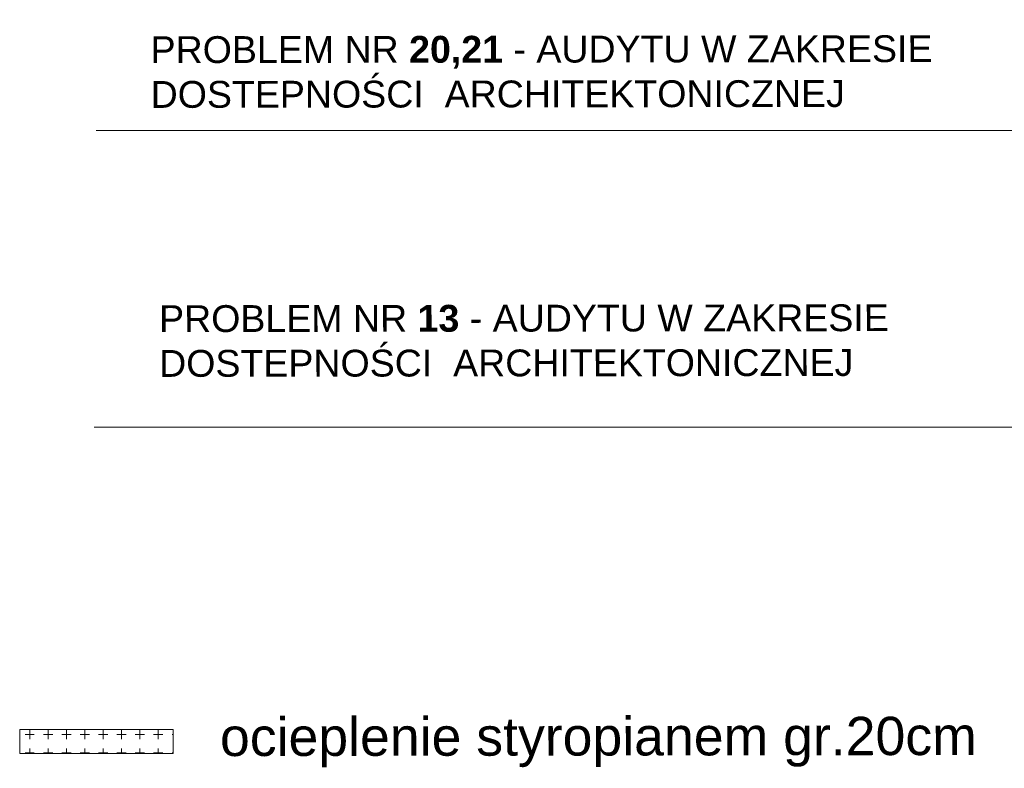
# Model space of a CAD drawing. Header units: millimetres. Extents: x -37273 to 136949, y -1495242345 to -598.
# Tile 4 of 53: x 53663 to 54480, y -21455 to -20834. Entities that reach past the tile are written whole.
import ezdxf

# ---------------------------------------------------------------- set-up
doc = ezdxf.new("R2010")
doc.units = ezdxf.units.MM
doc.linetypes.add('217-500', pattern=[2, 0, -0.5, 1.5])
doc.layers.add('OPISY', color=4, linetype='Continuous')
doc.layers.add('projektowana skarpa', color=7, linetype='Continuous', lineweight=5, true_color=0x3f3f3f)
doc.layers.add('wymiarowannie', color=253, linetype='Continuous', lineweight=5)
doc.styles.add('Style-CHAR_FAST_FONT', font='CHAR_FAST_FONT.shx')

msp = doc.modelspace()

# ---------------------------------------------------------------- hatches: boundary and pattern name
at = {"layer": 'wymiarowannie', "lineweight": 13, "ltscale": 3}
h = msp.add_hatch(dxfattribs=at)
h.set_pattern_fill('CROSS', color=1, scale=0.6, angle=45)
h.set_pattern_definition([(90, (-3.81, -3.81), (-15.24, 9e-16), [7.62, -7.62]), (180, (0, 0), (-2e-15, -15.24), [7.62, -7.62])])
h.paths.add_polyline_path([(53663.34, -21423.08), (53663.34, -21443.08), (53790.59, -21443.08), (53790.59, -21423.08)])

# ---------------------------------------------------------------- linework, layer by layer
at = {"layer": 'projektowana skarpa', "color": 1, "lineweight": 13}
msp.add_lwpolyline([(55423.68, -21405.06), (54610.36, -21171.93), (53725.02, -21171.93)], dxfattribs=at)
at = {"layer": 'wymiarowannie', "color": 1, "lineweight": 13, "ltscale": 3}
msp.add_lwpolyline([(53663.16, -21423.08), (53790.59, -21423.08), (53790.59, -21443.08), (53663.34, -21443.08), (53663.34, -21423.08)], dxfattribs=at)

# ---------------------------------------------------------------- texts
at = {"layer": 'OPISY', "color": 18, "linetype": '217-500', "ltscale": 5, "true_color": 0x000000, "char_height": 22.295, "width": 1938.6235, "attachment_point": 1, "rotation": 0.07758, "style": 'Style-CHAR_FAST_FONT', "bg_fill": 2}
for s, insert in [('{\\fArial|b0|i0|c238|p0;\\C1;PROBLEM NR \\fArial|b1|i0|c238|p0;20,21\\fArial|b0|i0|c238|p0;\\C18;\\c0; - AUDYTU W ZAKRESIE \\PDOSTEPNOŚCI  ARCHITEKTONICZNEJ}', (53771.77, -20847.36)), ('{\\fArial|b0|i0|c238|p0;\\C1;PROBLEM NR \\fArial|b1|i0|c238|p0;13\\fArial|b0|i0|c238|p0;\\C18;\\c0; - AUDYTU W ZAKRESIE \\PDOSTEPNOŚCI  ARCHITEKTONICZNEJ}', (53778.82, -21070.79))]:
    msp.add_mtext(s, dxfattribs=dict(at, insert=insert))
at = {"layer": 'OPISY', "color": 18, "linetype": '217-500', "ltscale": 5, "true_color": 0x000000, "insert": (53829.38, -21413.37), "char_height": 31.85, "width": 2769.4622, "attachment_point": 1, "rotation": 0.07758, "style": 'Style-CHAR_FAST_FONT'}
msp.add_mtext('{\\fArial|b0|i0|c238|p0;\\C1;ocieplenie styropianem gr.20cm}', dxfattribs=at)

# ---------------------------------------------------------------- next in the draw order: linework, layer by layer
at = {"layer": 'projektowana skarpa', "color": 1, "lineweight": 13}
msp.add_lwpolyline([(55366.24, -21158.88), (54552.92, -20925.76), (53726.65, -20925.76)], dxfattribs=at)

doc.saveas('drawing.dxf')
